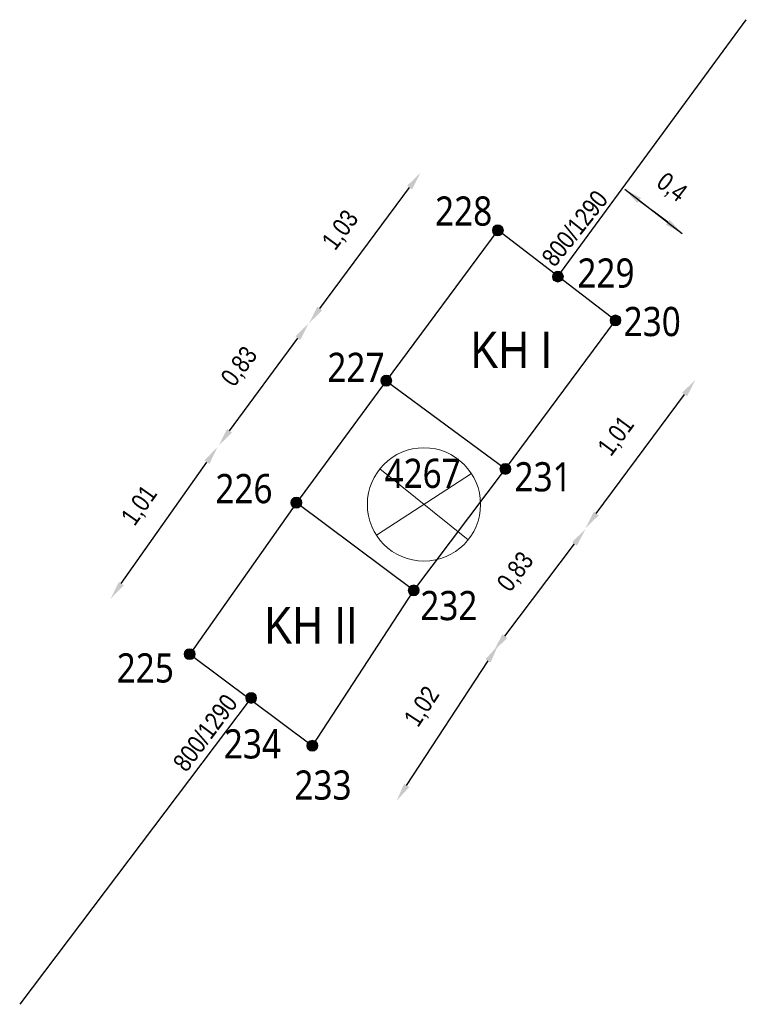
# Model space of a CAD drawing. Extents: x 563335 to 563800, y 5936771 to 5937339.
# Tile 3 of 9: x 563714.18 to 563718.16, y 5936851.02 to 5936856.41. Entities that reach past the tile are written whole.
import ezdxf

# ---------------------------------------------------------------- set-up
doc = ezdxf.new("R2010")
doc.units = 0
for name, color, linetype in [('Achsen_M', 32, 'Continuous'), ('Bauwerke', 250, 'Continuous'), ('bemaßung', 252, 'Continuous'), ('beschriftung layout', 7, 'Continuous')]:
    doc.layers.add(name, color=color, linetype=linetype)
for name, color, linetype, lineweight in [('VERM_Punkt_Nr', 7, 'Continuous', 25), ('VERM_Siel_Symbol', 7, 'Continuous', 18), ('VERM_Topo_Symbol', 7, 'Continuous', 18)]:
    doc.layers.add(name, color=color, linetype=linetype, lineweight=lineweight)
doc.styles.add('Segoe UI', font='segoeui.ttf', dxfattribs={"height": 12})
doc.styles.get("Standard").update_dxf_attribs({"font": 'swissc.ttf'})
doc.styles.add('VERM_ARIAL', font='arial.ttf', dxfattribs={"width": 0.875, "height": 1.6})
doc.dimstyles.new('Beschriftung', dxfattribs={"dimscale": 0, "dimtxt": 0.1, "dimasz": 0.1, "dimexe": 1.25, "dimexo": 0.625, "dimgap": 0.1, "dimtad": 1, "dimtxsty": 'Standard', "dimcen": 0.25, "dimse1": 1, "dimse2": 1, "dimadec": 0, "dimazin": 0, "dimtfac": 1, "dimtmove": 1, "dimatfit": 3, "dimfxl": 1, "dimarcsym": 0})

# ---------------------------------------------------------------- blocks, each defined once
blk = doc.blocks.new('3ALL_PKT')
at = {"linetype": 'ByBlock', "lineweight": -2, "ltscale": 0.8}
h = blk.add_hatch(color=0, dxfattribs=at)
edge = h.paths.add_edge_path()
edge.add_arc((0, 0), 0.3, 0, 360)
at = {"color": 0, "linetype": 'ByBlock', "lineweight": -2}
blk.add_circle((0, 0), 0.3, dxfattribs=at)
blk.add_point((0, 0), dxfattribs=at)
blk.add_point((0, 0), dxfattribs=at)
at = {"layer": 'VERM_Punkt_Nr', "color": 0, "style": 'VERM_ARIAL', "width": 0.875}
blk.add_attdef('PNR', (1.005, 1.357), '', height=1.6, dxfattribs=at)
blk = doc.blocks.new('2LTG')
at = {"linetype": 'ByBlock', "lineweight": -2, "ltscale": 0.8}
h = blk.add_hatch(color=0, dxfattribs=at)
edge = h.paths.add_edge_path()
edge.add_arc((0, 0), 0.3, 0, 360)
at = {"color": 0, "linetype": 'ByBlock', "lineweight": -2}
blk.add_circle((0, 0), 0.3, dxfattribs=at)
blk.add_point((0, 0), dxfattribs=at)
blk.add_point((0, 0), dxfattribs=at)
at = {"layer": 'VERM_Punkt_Nr', "color": 0, "style": 'VERM_ARIAL', "width": 0.875}
blk.add_attdef('PNR', (1.173, 1.351), '', height=1.6, dxfattribs=at)
blk = doc.blocks.new('2DECKEL')
at = {"color": 0, "linetype": 'ByBlock', "lineweight": -2}
for p, q in [((-2.598, -1.691), (2.598, 1.691)), ((2.411, -1.948), (-2.411, 1.948))]:
    blk.add_line(p, q, dxfattribs=at)
blk.add_circle((0, 0), 3.1, dxfattribs=at)
at = {"layer": 'VERM_Punkt_Nr', "color": 0, "style": 'VERM_ARIAL', "width": 0.875}
blk.add_attdef('PNR', (4.073, 1.379), '', height=1.6, dxfattribs=at)
blk = doc.blocks.new('*D166')
at = {"layer": 'bemaßung', "color": 0, "lineweight": -2, "transparency": 16777216}
blk.add_line((563716.2983, 5936852.217), (563716.7441, 5936852.8998), dxfattribs=at)
at = {"layer": 'bemaßung', "color": 0, "transparency": 16777216}
for points in [[(563716.7301, 5936852.9089), (563716.7581, 5936852.8907), (563716.7988, 5936852.9836)], [(563716.2843, 5936852.2261), (563716.3122, 5936852.2079), (563716.2436, 5936852.1332)]]:
    blk.add_solid(points, dxfattribs=at)
at = {"layer": 'Defpoints', "color": 0, "transparency": 16777216}
for p in [(563716.3373, 5936853.2848, 8.3945), (563716.7988, 5936852.9836), (563715.7822, 5936852.4345, 8.3854)]:
    blk.add_point(p, dxfattribs=at)
at = {"layer": 'bemaßung', "color": 0, "transparency": 16777216, "insert": (563716.3872, 5936852.6458), "char_height": 0.1, "attachment_point": 5, "rotation": 56.8608}
blk.add_mtext('1,02', dxfattribs=at)
blk = doc.blocks.new('*D167')
at = {"layer": 'bemaßung', "color": 0, "lineweight": -2, "transparency": 16777216}
blk.add_line((563716.8358, 5936853.0343), (563717.2171, 5936853.5402), dxfattribs=at)
at = {"layer": 'bemaßung', "color": 0, "transparency": 16777216}
for points in [[(563717.2038, 5936853.5502), (563717.2305, 5936853.5302), (563717.2773, 5936853.6201)], [(563716.8224, 5936853.0443), (563716.8491, 5936853.0243), (563716.7756, 5936852.9544)]]:
    blk.add_solid(points, dxfattribs=at)
at = {"layer": 'Defpoints', "color": 0, "transparency": 16777216}
for p in [(563716.8391, 5936853.9504, 8.3864), (563717.2773, 5936853.6201), (563716.3373, 5936853.2848, 8.3945)]:
    blk.add_point(p, dxfattribs=at)
at = {"layer": 'bemaßung', "color": 0, "transparency": 16777216, "insert": (563716.8988, 5936853.3835), "char_height": 0.1, "attachment_point": 5, "rotation": 52.9882}
blk.add_mtext('0,83', dxfattribs=at)
blk = doc.blocks.new('*D168')
at = {"layer": 'bemaßung', "color": 0, "lineweight": -2, "transparency": 16777216}
blk.add_line((563717.3367, 5936853.7059), (563717.8203, 5936854.358), dxfattribs=at)
at = {"layer": 'bemaßung', "color": 0, "transparency": 16777216}
for points in [[(563717.8069, 5936854.368), (563717.8336, 5936854.3481), (563717.8798, 5936854.4384)], [(563717.3233, 5936853.7159), (563717.3501, 5936853.696), (563717.2772, 5936853.6256)]]:
    blk.add_solid(points, dxfattribs=at)
at = {"layer": 'Defpoints', "color": 0, "transparency": 16777216}
for p in [(563717.4417, 5936854.7632, 8.3755), (563717.8798, 5936854.4384), (563716.8391, 5936853.9504, 8.3864)]:
    blk.add_point(p, dxfattribs=at)
at = {"layer": 'bemaßung', "color": 0, "transparency": 16777216, "insert": (563717.45, 5936854.1272), "char_height": 0.1, "attachment_point": 5, "rotation": 53.4433}
blk.add_mtext('1,01', dxfattribs=at)
blk = doc.blocks.new('*D169')
at = {"layer": 'bemaßung', "color": 0, "lineweight": -2, "transparency": 16777216}
blk.add_line((563714.736, 5936853.322), (563715.2049, 5936853.9878), dxfattribs=at)
at = {"layer": 'bemaßung', "color": 0, "transparency": 16777216}
for points in [[(563715.1913, 5936853.9974), (563715.2185, 5936853.9782), (563715.2625, 5936854.0695)], [(563714.7223, 5936853.3316), (563714.7496, 5936853.3124), (563714.6784, 5936853.2403)]]:
    blk.add_solid(points, dxfattribs=at)
at = {"layer": 'Defpoints', "color": 0, "transparency": 16777216}
for p in [(563715.2625, 5936854.0695), (563715.6945, 5936853.7653, 8.3865), (563715.1104, 5936852.936, 8.3667)]:
    blk.add_point(p, dxfattribs=at)
at = {"layer": 'bemaßung', "color": 0, "transparency": 16777216, "insert": (563714.8397, 5936853.747), "char_height": 0.1, "attachment_point": 5, "rotation": 54.841}
blk.add_mtext('1,01', dxfattribs=at)
blk = doc.blocks.new('*D170')
at = {"layer": 'bemaßung', "color": 0, "lineweight": -2, "transparency": 16777216}
blk.add_line((563715.3287, 5936854.159), (563715.7024, 5936854.6661), dxfattribs=at)
at = {"layer": 'bemaßung', "color": 0, "transparency": 16777216}
for points in [[(563715.689, 5936854.676), (563715.7158, 5936854.6562), (563715.7617, 5936854.7466)], [(563715.3153, 5936854.1689), (563715.3422, 5936854.1491), (563715.2694, 5936854.0785)]]:
    blk.add_solid(points, dxfattribs=at)
at = {"layer": 'Defpoints', "color": 0, "transparency": 16777216}
for p in [(563715.7617, 5936854.7466), (563716.1868, 5936854.4334, 8.393), (563715.6945, 5936853.7653, 8.3865)]:
    blk.add_point(p, dxfattribs=at)
at = {"layer": 'bemaßung', "color": 0, "transparency": 16777216, "insert": (563715.3869, 5936854.5074), "char_height": 0.1, "attachment_point": 5, "rotation": 53.6144}
blk.add_mtext('0,83', dxfattribs=at)
blk = doc.blocks.new('*D171')
at = {"layer": 'bemaßung', "color": 0, "lineweight": -2, "transparency": 16777216}
blk.add_line((563715.8228, 5936854.828), (563716.3145, 5936855.4907), dxfattribs=at)
at = {"layer": 'bemaßung', "color": 0, "transparency": 16777216}
for points in [[(563716.3011, 5936855.5006), (563716.3279, 5936855.4808), (563716.3741, 5936855.571)], [(563715.8094, 5936854.8379), (563715.8362, 5936854.818), (563715.7632, 5936854.7476)]]:
    blk.add_solid(points, dxfattribs=at)
at = {"layer": 'Defpoints', "color": 0, "transparency": 16777216}
for p in [(563716.3741, 5936855.571), (563716.7977, 5936855.2567, 8.3693), (563716.1868, 5936854.4334, 8.393)]:
    blk.add_point(p, dxfattribs=at)
at = {"layer": 'bemaßung', "color": 0, "transparency": 16777216, "insert": (563715.9403, 5936855.2546), "char_height": 0.1, "attachment_point": 5, "rotation": 53.4258}
blk.add_mtext('1,03', dxfattribs=at)

msp = doc.modelspace()

# ---------------------------------------------------------------- linework, layer by layer
at = {"layer": 'Achsen_M'}
for p, q in [((563717.1269, 5936855.0044, 8.3802), (563718.1579, 5936856.4097)), ((563715.4415, 5936852.6888, 8.351), (563714.1798, 5936851.019))]:
    msp.add_line(p, q, dxfattribs=at)
at = {"layer": 'Bauwerke'}
for p, q in [((563716.7977, 5936855.2567, 8.3693), (563716.1868, 5936854.4334, 8.393)), ((563717.4417, 5936854.7632, 8.3755), (563716.7977, 5936855.2567, 8.3693)), ((563716.8391, 5936853.9504, 8.3864), (563717.4417, 5936854.7632, 8.3755)), ((563716.1868, 5936854.4334, 8.393), (563715.6945, 5936853.7653, 8.3865)), ((563716.1868, 5936854.4334, 8.393), (563716.8391, 5936853.9504, 8.3864)), ((563716.3373, 5936853.2848, 8.3945), (563716.8391, 5936853.9504, 8.3864)), ((563715.6945, 5936853.7653, 8.3865), (563715.1104, 5936852.936, 8.3667)), ((563716.3373, 5936853.2848, 8.3945), (563715.6945, 5936853.7653, 8.3865)), ((563715.7822, 5936852.4345, 8.3854), (563716.3373, 5936853.2848, 8.3945)), ((563715.1104, 5936852.936, 8.3667), (563715.7822, 5936852.4345, 8.3854))]:
    msp.add_line(p, q, dxfattribs=at)
at = {"layer": 'bemaßung'}
for p, q in [((563717.4921, 5936855.481), (563717.8069, 5936855.2397)), ((563717.5714, 5936855.4202), (563717.6508, 5936855.3593)), ((563717.7275, 5936855.3005), (563717.6481, 5936855.3614))]:
    msp.add_line(p, q, dxfattribs=at)
for points in [[(563717.5613, 5936855.4069), (563717.5816, 5936855.4334), (563717.4921, 5936855.481)], [(563717.7174, 5936855.2873), (563717.7377, 5936855.3138), (563717.8069, 5936855.2397)]]:
    msp.add_solid(points, dxfattribs=at)
at = {"layer": 'VERM_Siel_Symbol'}
for p in [(563717.1262, 5936855.0035, 8.386), (563716.3931, 5936853.756, 8.3888), (563715.4471, 5936852.6963, 8.3883)]:
    msp.add_point(p, dxfattribs=at)
at = {"layer": 'VERM_Topo_Symbol'}
for p in [(563716.7977, 5936855.2567, 8.3693), (563717.4417, 5936854.7632, 8.3755), (563716.1868, 5936854.4334, 8.393), (563716.8391, 5936853.9504, 8.3864), (563715.6945, 5936853.7653, 8.3865), (563716.3373, 5936853.2848, 8.3945), (563715.1104, 5936852.936, 8.3667), (563715.7822, 5936852.4345, 8.3854)]:
    msp.add_point(p, dxfattribs=at)

# ---------------------------------------------------------------- block references
at = {"layer": 'VERM_Siel_Symbol'}
ref = msp.add_blockref('2LTG', (563717.1262, 5936855.0035, 8.386), dxfattribs=dict(at, xscale=0.1, yscale=0.1, zscale=0.1))
ref.add_attrib('PNR', '229', (563717.2332, 5936854.9428, 8.386), dxfattribs={"layer": 'VERM_Punkt_Nr', "color": 0, "height": 0.16, "style": 'Segoe UI', "width": 0.875})
ref = msp.add_blockref('2DECKEL', (563716.3931, 5936853.756, 8.3888), dxfattribs=dict(at, xscale=0.1, yscale=0.1, zscale=0.1))
ref.add_attrib('PNR', '4267', (563716.1772, 5936853.846, 8.3888), dxfattribs={"layer": 'VERM_Punkt_Nr', "color": 0, "height": 0.16, "style": 'Segoe UI', "width": 0.875})
ref = msp.add_blockref('2LTG', (563715.4471, 5936852.6963, 8.3883), dxfattribs=dict(at, xscale=0.1, yscale=0.1, zscale=0.1))
ref.add_attrib('PNR', '234', (563715.2976, 5936852.3648, 8.3883), dxfattribs={"layer": 'VERM_Punkt_Nr', "color": 0, "height": 0.16, "style": 'Segoe UI', "width": 0.875})
at = {"layer": 'VERM_Topo_Symbol'}
ref = msp.add_blockref('3ALL_PKT', (563716.7977, 5936855.2567, 8.3693), dxfattribs=dict(at, xscale=0.1, yscale=0.1, zscale=0.1))
ref.add_attrib('PNR', '228', (563716.4539, 5936855.282, 8.3693), dxfattribs={"layer": 'VERM_Punkt_Nr', "color": 0, "height": 0.16, "style": 'Segoe UI', "width": 0.875})
ref = msp.add_blockref('3ALL_PKT', (563717.4417, 5936854.7632, 8.3755), dxfattribs=dict(at, xscale=0.1, yscale=0.1, zscale=0.1))
ref.add_attrib('PNR', '230', (563717.4864, 5936854.6773, 8.3755), dxfattribs={"layer": 'VERM_Punkt_Nr', "color": 0, "height": 0.16, "style": 'Segoe UI', "width": 0.875})
ref = msp.add_blockref('3ALL_PKT', (563716.1868, 5936854.4334, 8.393), dxfattribs=dict(at, xscale=0.1, yscale=0.1, zscale=0.1))
ref.add_attrib('PNR', '227', (563715.8641, 5936854.4263, 8.393), dxfattribs={"layer": 'VERM_Punkt_Nr', "color": 0, "height": 0.16, "style": 'Segoe UI', "width": 0.875})
ref = msp.add_blockref('3ALL_PKT', (563716.8391, 5936853.9504, 8.3864), dxfattribs=dict(at, xscale=0.1, yscale=0.1, zscale=0.1))
ref.add_attrib('PNR', '231', (563716.8888, 5936853.8271, 8.3864), dxfattribs={"layer": 'VERM_Punkt_Nr', "color": 0, "height": 0.16, "style": 'Segoe UI', "width": 0.875})
ref = msp.add_blockref('3ALL_PKT', (563715.6945, 5936853.7653, 8.3865), dxfattribs=dict(at, xscale=0.1, yscale=0.1, zscale=0.1))
ref.add_attrib('PNR', '226', (563715.2511, 5936853.7624, 8.3865), dxfattribs={"layer": 'VERM_Punkt_Nr', "color": 0, "height": 0.16, "style": 'Segoe UI', "width": 0.875})
ref = msp.add_blockref('3ALL_PKT', (563716.3373, 5936853.2848, 8.3945), dxfattribs=dict(at, xscale=0.1, yscale=0.1, zscale=0.1))
ref.add_attrib('PNR', '232', (563716.3729, 5936853.1222, 8.3945), dxfattribs={"layer": 'VERM_Punkt_Nr', "color": 0, "height": 0.16, "style": 'Segoe UI', "width": 0.875})
ref = msp.add_blockref('3ALL_PKT', (563715.1104, 5936852.936, 8.3667), dxfattribs=dict(at, xscale=0.1, yscale=0.1, zscale=0.1))
ref.add_attrib('PNR', '225', (563714.7111, 5936852.7806, 8.3667), dxfattribs={"layer": 'VERM_Punkt_Nr', "color": 0, "height": 0.16, "style": 'Segoe UI', "width": 0.875})
ref = msp.add_blockref('3ALL_PKT', (563715.7822, 5936852.4345, 8.3854), dxfattribs=dict(at, xscale=0.1, yscale=0.1, zscale=0.1))
ref.add_attrib('PNR', '233', (563715.6836, 5936852.1394, 8.3854), dxfattribs={"layer": 'VERM_Punkt_Nr', "color": 0, "height": 0.16, "style": 'Segoe UI', "width": 0.875})

# ---------------------------------------------------------------- texts
at = {"layer": 'Achsen_M', "char_height": 0.1, "attachment_point": 1}
for insert, rotation in [((563717.0301, 5936855.1126), 51.3197), ((563715.0119, 5936852.3448), 53.1586)]:
    msp.add_mtext_dynamic_manual_height_columns('\\A1;800/1290', width=0.6503, gutter_width=12.5, heights=[0], dxfattribs=dict(at, insert=insert, rotation=rotation))
at = {"layer": 'bemaßung', "insert": (563717.7467, 5936855.4872), "char_height": 0.1, "attachment_point": 5, "rotation": 322.5381}
msp.add_mtext('0,4', dxfattribs=at)
at = {"layer": 'beschriftung layout', "char_height": 0.2, "attachment_point": 1}
for s, insert in [('KH I', (563716.6495, 5936854.7019)), ('KH II', (563715.5208, 5936853.1937))]:
    msp.add_mtext_dynamic_manual_height_columns(s, width=0.751651, gutter_width=12.5, heights=[0], dxfattribs=dict(at, insert=insert))

# ---------------------------------------------------------------- dimensions: what is measured, and where the dimension line sits
at = {"layer": 'bemaßung'}
for p1, p2, distance, picture, middle in [((563716.1868, 5936854.4334, 8.393), (563716.7977, 5936855.2567, 8.3693), 0.5274, '*D171', (563715.9403, 5936855.2546)), ((563715.6945, 5936853.7653, 8.3865), (563716.1868, 5936854.4334, 8.393), 0.528, '*D170', (563715.3869, 5936854.5074)), ((563716.8391, 5936853.9504, 8.3864), (563717.4417, 5936854.7632, 8.3755), -0.5454, '*D168', (563717.45, 5936854.1272)), ((563715.1104, 5936852.936, 8.3667), (563715.6945, 5936853.7653, 8.3865), 0.5284, '*D169', (563714.8397, 5936853.747)), ((563716.3373, 5936853.2848, 8.3945), (563716.8391, 5936853.9504, 8.3864), -0.5488, '*D167', (563716.8988, 5936853.3835)), ((563715.7822, 5936852.4345, 8.3854), (563716.3373, 5936853.2848, 8.3945), -0.5511, '*D166', (563716.3872, 5936852.6458))]:
    dim = msp.add_aligned_dim(p1=p1, p2=p2, distance=distance, dimstyle='Beschriftung', dxfattribs=at)
    dim.commit()
    dim.dimension.update_dxf_attribs({"geometry": picture, "text_midpoint": middle})

doc.saveas('drawing.dxf')
